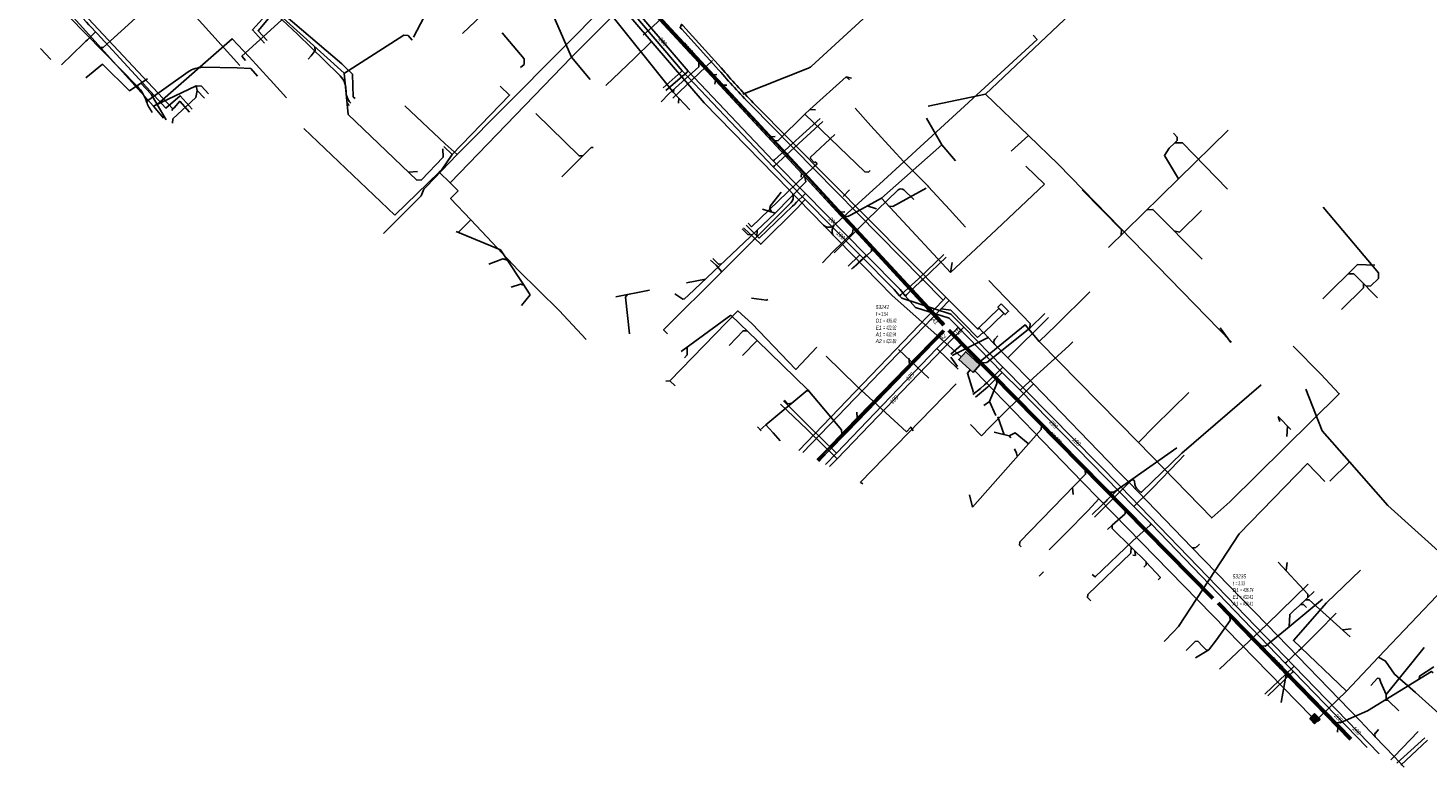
# Model space of a CAD drawing. Header units: metres. Extents: x 2695563 to 2696938, y 1260544 to 1262032.
# Tile 1 of 256: x 2695649 to 2695826, y 1260826 to 1260920. Entities that reach past the tile are written whole.
import ezdxf

# ---------------------------------------------------------------- set-up
doc = ezdxf.new("R2010")
doc.units = ezdxf.units.M
doc.linetypes.add('AUSGEZOGEN', pattern=[0])
for name, color, linetype in [('AW_LK_ Haltung Text', 7, 'AUSGEZOGEN'), ('AW_LK_Ein-Auslauftext', 24, 'AUSGEZOGEN'), ('AW_LK_Haltung', 24, 'AUSGEZOGEN'), ('AW_LK_Normschacht Text', 24, 'AUSGEZOGEN'), ('EW_LK_Bauwerk_FL_Linie_Punkt', 1, 'AUSGEZOGEN'), ('EW_LK_Trasseabs', 1, 'AUSGEZOGEN'), ('EW_LK_Trasserand', 1, 'AUSGEZOGEN'), ('FM_LK_SW_BAUWERK', 94, 'AUSGEZOGEN'), ('FM_LK_SW_TRASSEKANTE', 94, 'AUSGEZOGEN'), ('GA_LK_Leitung', 32, 'AUSGEZOGEN'), ('GA_LK_Leitung_Text', 32, 'AUSGEZOGEN'), ('TV_LK_LEITUNG', 92, 'AUSGEZOGEN'), ('WA_LK_Leitung', 171, 'AUSGEZOGEN'), ('WA_LK_Leitung_Text', 171, 'AUSGEZOGEN')]:
    doc.layers.add(name, color=color, linetype=linetype)
doc.styles.add('ARIAL', font='arial.ttf')
pattern_1 = [(0, (2708005, 1273150), (6075, 6075), [6075, -6075]), (90, (2708005, 1273150), (-6075, 6075), [6075, -6075])]

# ---------------------------------------------------------------- blocks, each defined once
blk = doc.blocks.new('COMPLEXOBJECT_1781')
at = {"layer": 'EW_LK_Trasserand', "color": 1, "linetype": 'AUSGEZOGEN', "transparency": 33554687}
for points in [[(5735.73, 10915.04), (5730.89, 10920.41), (5730.7, 10920.55), (5730.53, 10920.13), (5730.76, 10919.95), (5735.44, 10914.78)], [(5739.47, 10910.38), (5763.81, 10885.67), (5764.18, 10886.04), (5739.79, 10910.64)]]:
    blk.add_lwpolyline(points, dxfattribs=at)
for centre, radius, start, end in [((5839.4, 11006.07), 138.36, 221.2863, 223.7594), ((5818.53, 10987.35), 109.93, 221.1308, 224.249)]:
    blk.add_arc(centre, radius, start, end, dxfattribs=at)
blk = doc.blocks.new('COMPLEXOBJECT_2340')
at = {"layer": 'EW_LK_Trasseabs', "color": 1, "linetype": 'AUSGEZOGEN', "transparency": 33554687}
blk.add_line((5661.88, 10912.7), (5653.17, 10921.53), dxfattribs=at)
blk.add_arc((5658.45, 10909.34), 4.79, 17.4589, 44.3982, dxfattribs=at)
blk = doc.blocks.new('COMPLEXOBJECT_2367')
at = {"layer": 'EW_LK_Trasseabs', "color": 1, "linetype": 'AUSGEZOGEN', "transparency": 33554687}
for p, q in [((5747.05, 10903.75), (5750.1, 10906.61)), ((5747.52, 10903.1), (5747.04, 10903.6)), ((5747.5, 10902.56), (5747.74, 10902.77))]:
    blk.add_line(p, q, dxfattribs=at)
for centre, radius, start, end in [((5747.12, 10903.67), 0.108, 130.8808, 222.4299), ((5747.63, 10902.94), 0.198, 302.1324, 124.1219)]:
    blk.add_arc(centre, radius, start, end, dxfattribs=at)
blk = doc.blocks.new('COMPLEXOBJECT_2402')
at = {"layer": 'EW_LK_Trasseabs', "color": 1, "linetype": 'AUSGEZOGEN', "transparency": 33554687}
for p, q in [((5747.14, 10915.24), (5757.39, 10924.67)), ((5757.39, 10924.91), (5756.39, 10926.06)), ((5738.46, 10911.73), (5746.65, 10914.97))]:
    blk.add_line(p, q, dxfattribs=at)
for centre, radius, start, end in [((5757.27, 10924.79), 0.169, 315.2397, 44.7603), ((5746.18, 10916.36), 1.47, 288.7864, 310.7542)]:
    blk.add_arc(centre, radius, start, end, dxfattribs=at)
blk = doc.blocks.new('COMPLEXOBJECT_2468')
at = {"layer": 'EW_LK_Trasseabs', "color": 1, "linetype": 'AUSGEZOGEN', "transparency": 33554687}
for p, q in [((5788.02, 10862.77), (5788.07, 10862.36)), ((5788.27, 10861.91), (5788.77, 10861.41))]:
    blk.add_line(p, q, dxfattribs=at)
for centre, radius, start, end in [((5787.8, 10862.74), 0.219, 8.0284, 132.8624), ((5788.9, 10862.46), 0.836, 187.0483, 221.6489), ((5788.87, 10861.5), 0.136, 224.382, 315.0273)]:
    blk.add_arc(centre, radius, start, end, dxfattribs=at)
blk = doc.blocks.new('COMPLEXOBJECT_2469')
at = {"layer": 'EW_LK_Trasseabs', "color": 1, "linetype": 'AUSGEZOGEN', "transparency": 33554687}
blk.add_line((5818.52, 10830.92), (5818.91, 10831.35), dxfattribs=at)
blk.add_arc((5818.85, 10830.65), 0.434, 140.4229, 207.0559, dxfattribs=at)
blk = doc.blocks.new('COMPLEXOBJECT_2504')
at = {"layer": 'EW_LK_Trasseabs', "color": 1, "linetype": 'AUSGEZOGEN', "transparency": 33554687}
blk.add_line((5754.16, 10895.8), (5758.12, 10899.61), dxfattribs=at)
blk.add_arc((5758.48, 10899.15), 0.587, 51.8957, 128.7331, dxfattribs=at)
blk = doc.blocks.new('COMPLEXOBJECT_2505')
at = {"layer": 'EW_LK_Trasseabs', "color": 1, "linetype": 'AUSGEZOGEN', "transparency": 33554687}
blk.add_line((5795.91, 10854.49), (5796.25, 10854.8), dxfattribs=at)
blk.add_arc((5795.54, 10854.84), 0.51, 241.9466, 316.7958, dxfattribs=at)
blk = doc.blocks.new('COMPLEXOBJECT_2514')
at = {"layer": 'EW_LK_Trasseabs', "color": 1, "linetype": 'AUSGEZOGEN', "transparency": 33554687}
blk.add_line((5770.37, 10880.75), (5770.76, 10881.17), dxfattribs=at)
blk.add_arc((5770.77, 10880.39), 0.542, 138.2903, 217.737, dxfattribs=at)
blk = doc.blocks.new('COMPLEXOBJECT_2521')
at = {"layer": 'EW_LK_Trasseabs', "color": 1, "linetype": 'AUSGEZOGEN', "transparency": 33554687}
blk.add_line((5674.76, 10927.14), (5669.15, 10932.67), dxfattribs=at)
blk.add_lwpolyline([(5687.31, 10914.26), (5682.12, 10919.3), (5676.45, 10924.69)], dxfattribs=at)
for centre, radius, start, end in [((5672.48, 10924.43), 3.53, 20.9511, 49.8524), ((5678.32, 10926.67), 2.72, 200.8545, 226.5782), ((5685.72, 10912.28), 2.53, 359.1023, 51.3164), ((5690.51, 10912.13), 2.25, 177.2668, 223.0017)]:
    blk.add_arc(centre, radius, start, end, dxfattribs=at)
blk = doc.blocks.new('COMPLEXOBJECT_2760')
at = {"layer": 'FM_LK_SW_TRASSEKANTE', "color": 94, "linetype": 'AUSGEZOGEN', "transparency": 33554687}
for centre, radius, start, end in [((5749.36, 10895.93), 1.04, 229.6705, 309.0293), ((5750.97, 10894.4), 1.21, 142.9965, 202.0369)]:
    blk.add_arc(centre, radius, start, end, dxfattribs=at)

msp = doc.modelspace()

# ---------------------------------------------------------------- hatches: boundary and pattern name
at = {"layer": 'EW_LK_Bauwerk_FL_Linie_Punkt', "lineweight": 18, "transparency": 33554687}
h = msp.add_hatch(dxfattribs=at)
h.set_pattern_fill('MUSTER', color=1, scale=2025, style=0, pattern_type=2)
h.set_pattern_definition([(0, (2699905, 1265050), (2025, 2025), [2025, -2025]), (90, (2699905, 1265050), (-2025, 2025), [2025, -2025])])
h.paths.add_polyline_path([(2695772.15, 1260885), (2695771.72, 1260884.58), (2695772.63, 1260883.66), (2695773.06, 1260884.08)], flags=0)
at = {"layer": 'EW_LK_Trasserand', "lineweight": 18, "transparency": 33554687}
h = msp.add_hatch(dxfattribs=at)
h.set_pattern_fill('MUSTER', color=1, scale=6075, style=0, pattern_type=2)
h.set_pattern_definition(pattern_1)
h.paths.add_polyline_path([(2695740.76, 1260910.45), (2695740.62, 1260910.59), (2695740.49, 1260910.73), (2695740.35, 1260910.87), (2695740.22, 1260911.01), (2695740.09, 1260911.15), (2695739.95, 1260911.29), (2695739.82, 1260911.43), (2695739.69, 1260911.57), (2695739.55, 1260911.71), (2695739.42, 1260911.85), (2695739.29, 1260911.99), (2695739.16, 1260912.13), (2695739.03, 1260912.27), (2695738.9, 1260912.41), (2695738.76, 1260912.55), (2695738.63, 1260912.7), (2695738.5, 1260912.84), (2695738.37, 1260912.98), (2695738.24, 1260913.12), (2695738.11, 1260913.27), (2695737.98, 1260913.41), (2695737.85, 1260913.55), (2695737.72, 1260913.7), (2695737.6, 1260913.84), (2695737.47, 1260913.98), (2695737.34, 1260914.13), (2695737.21, 1260914.27), (2695737.08, 1260914.42), (2695736.96, 1260914.56), (2695736.83, 1260914.71), (2695736.7, 1260914.85), (2695731.86, 1260920.22), (2695731.67, 1260920.36), (2695731.5, 1260919.94), (2695731.73, 1260919.76), (2695736.41, 1260914.59), (2695736.53, 1260914.44), (2695736.66, 1260914.3), (2695736.79, 1260914.15), (2695736.92, 1260914.01), (2695737.04, 1260913.87), (2695737.17, 1260913.72), (2695737.3, 1260913.58), (2695737.43, 1260913.44), (2695737.56, 1260913.29), (2695737.69, 1260913.15), (2695737.82, 1260913.01), (2695737.95, 1260912.86), (2695738.08, 1260912.72), (2695738.21, 1260912.58), (2695738.34, 1260912.44), (2695738.47, 1260912.29), (2695738.6, 1260912.15), (2695738.73, 1260912.01), (2695738.86, 1260911.87), (2695738.99, 1260911.73), (2695739.12, 1260911.59), (2695739.25, 1260911.45), (2695739.38, 1260911.31), (2695739.51, 1260911.17), (2695739.65, 1260911.03), (2695739.78, 1260910.88), (2695739.91, 1260910.75), (2695740.04, 1260910.61), (2695740.18, 1260910.47), (2695740.31, 1260910.33), (2695740.44, 1260910.19), (2695764.78, 1260885.48), (2695765.15, 1260885.85)], flags=0)
h = msp.add_hatch(dxfattribs=at)
h.set_pattern_fill('MUSTER', color=1, scale=6075, style=0, pattern_type=2)
h.set_pattern_definition(pattern_1)
h.paths.add_polyline_path([(2695747.03, 1260866.2), (2695764.53, 1260884.4), (2695765.56, 1260885.43), (2695765.15, 1260885.85), (2695764.78, 1260885.48), (2695746.55, 1260866.46)], flags=0)
h = msp.add_hatch(dxfattribs=at)
h.set_pattern_fill('MUSTER', color=1, scale=6075, style=0, pattern_type=2)
h.set_pattern_definition(pattern_1)
h.paths.add_polyline_path([(2695765.56, 1260885.43), (2695764.53, 1260884.4), (2695765.76, 1260884.21), (2695769.15, 1260880.77), (2695769.86, 1260881.41), (2695769.32, 1260881.96), (2695769.18, 1260881.82)], flags=0)
h = msp.add_hatch(dxfattribs=at)
h.set_pattern_fill('MUSTER', color=1, scale=6075, style=0, pattern_type=2)
h.set_pattern_definition(pattern_1)
h.paths.add_polyline_path([(2695772.48, 1260883.81), (2695771.85, 1260884.44), (2695769.32, 1260881.96), (2695769.86, 1260881.41), (2695769.92, 1260881.34)], flags=0)
at = {"layer": 'FM_LK_SW_BAUWERK', "transparency": 33554687}
for points in [[(2695768.58, 1260876.34), (2695769.45, 1260877.3), (2695767.64, 1260878.95), (2695766.77, 1260877.98)], [(2695811.79, 1260833.21), (2695811.08, 1260832.52), (2695811.77, 1260831.8), (2695812.49, 1260832.5)]]:
    msp.add_hatch(color=7, dxfattribs=at).paths.add_polyline_path(points)

# ---------------------------------------------------------------- linework, layer by layer
at = {"layer": 'AW_LK_Haltung', "color": 24, "linetype": 'AUSGEZOGEN', "transparency": 33554687}
for p, q in [((2695664.88, 1260910.03), (2695649.62, 1260926.93)), ((2695689.01, 1260914.18), (2695675.68, 1260926.2)), ((2695697.79, 1260918.75), (2695701.74, 1260926.37)), ((2695722.55, 1260921.91), (2695730.68, 1260911.73)), ((2695726.85, 1260918.99), (2695729.94, 1260921.82)), ((2695696.54, 1260919), (2695689.02, 1260914.18)), ((2695676.52, 1260915.81), (2695676.05, 1260916.34)), ((2695684.44, 1260915.96), (2695684.83, 1260916.39)), ((2695670.27, 1260912.59), (2695664.88, 1260910.03)), ((2695736.15, 1260914.04), (2695735.74, 1260914)), ((2695735.9, 1260912.82), (2695735.99, 1260913.29)), ((2695737.41, 1260912.67), (2695736.97, 1260912.67)), ((2695752.53, 1260913.74), (2695747.92, 1260909.61)), ((2695752.92, 1260913.33), (2695752.52, 1260913.74)), ((2695753.21, 1260913.54), (2695752.53, 1260913.74)), ((2695670.21, 1260911.13), (2695670.38, 1260912)), ((2695731.31, 1260910.38), (2695731.33, 1260911.05)), ((2695666.12, 1260908.48), (2695664.89, 1260910.03)), ((2695689.64, 1260910.1), (2695689.38, 1260910.39)), ((2695747.92, 1260909.61), (2695747.27, 1260909)), ((2695748.62, 1260909.54), (2695747.92, 1260909.61)), ((2695762.69, 1260908.5), (2695764.62, 1260905.11)), ((2695743.55, 1260906.19), (2695743.01, 1260906.14)), ((2695800.84, 1260906.99), (2695794.57, 1260900.83)), ((2695764.62, 1260905.11), (2695756.98, 1260898.38)), ((2695766.37, 1260903.09), (2695764.62, 1260905.11)), ((2695775.24, 1260902.45), (2695777.62, 1260900.17)), ((2695698.26, 1260901.74), (2695697.12, 1260901.69)), ((2695746.83, 1260901.02), (2695746.87, 1260901.54)), ((2695777.63, 1260900.17), (2695771.55, 1260894.43)), ((2695794.57, 1260900.83), (2695787.86, 1260894.24)), ((2695756.98, 1260898.38), (2695753.15, 1260896.27)), ((2695765.73, 1260888.96), (2695756.98, 1260898.38)), ((2695741.92, 1260896.98), (2695743.54, 1260896.48)), ((2695752.33, 1260896.66), (2695751.83, 1260896.63)), ((2695756.37, 1260897.05), (2695755.18, 1260897.41)), ((2695732.56, 1260886.11), (2695743.54, 1260896.48)), ((2695703.18, 1260894.15), (2695708.78, 1260891.85)), ((2695771.55, 1260894.43), (2695765.73, 1260888.96)), ((2695787.86, 1260894.24), (2695785.72, 1260892.14)), ((2695709.06, 1260890.71), (2695709.63, 1260890.56)), ((2695765.92, 1260890.24), (2695765.73, 1260888.96)), ((2695817.23, 1260889.99), (2695812.84, 1260885.66)), ((2695819.43, 1260889.91), (2695817.23, 1260889.99)), ((2695732.3, 1260887.66), (2695734.71, 1260888.14)), ((2695819.77, 1260885.76), (2695817.32, 1260888.25)), ((2695712.55, 1260886.15), (2695711.42, 1260884.81)), ((2695723.38, 1260885.92), (2695727.62, 1260886.74)), ((2695731.66, 1260878.97), (2695737.94, 1260883.58)), ((2695737.94, 1260883.58), (2695741.24, 1260880.39)), ((2695770.56, 1260880.81), (2695765.91, 1260878.49)), ((2695799.85, 1260882), (2695801.2, 1260880.11)), ((2695739.38, 1260878.47), (2695741.24, 1260880.39)), ((2695765.78, 1260878.67), (2695767.1, 1260879.83)), ((2695760.44, 1260878.14), (2695760.54, 1260877.4)), ((2695766.6, 1260877.1), (2695765.78, 1260878.28)), ((2695747.52, 1260874.02), (2695747.79, 1260874.01)), ((2695769.93, 1260872.17), (2695770.66, 1260872.65)), ((2695771.46, 1260870.9), (2695770.66, 1260872.65)), ((2695753.85, 1260871.31), (2695753.93, 1260870.58)), ((2695771.71, 1260870.72), (2695772.52, 1260868.46)), ((2695808.79, 1260869.11), (2695807.17, 1260870.76)), ((2695807.39, 1260870.14), (2695807.17, 1260870.76)), ((2695743.27, 1260868.68), (2695742.37, 1260869.7)), ((2695744.18, 1260867.69), (2695743.27, 1260868.68)), ((2695771.26, 1260868.78), (2695773.15, 1260868.3)), ((2695773.37, 1260868.08), (2695773.15, 1260868.3)), ((2695808.29, 1260868.25), (2695808.36, 1260869.54)), ((2695781.23, 1260860.91), (2695781.17, 1260861.77)), ((2695768.11, 1260860.86), (2695768.5, 1260859.31)), ((2695788.81, 1260853.24), (2695789.14, 1260853.19)), ((2695789.14, 1260853.19), (2695789.06, 1260853.74)), ((2695808.3, 1260852.3), (2695808.18, 1260851.31)), ((2695816.43, 1260843.9), (2695815.3, 1260843.77)), ((2695795.53, 1260841.17), (2695796.1, 1260841.73)), ((2695798.42, 1260841.23), (2695799.36, 1260842.5)), ((2695796.74, 1260840.23), (2695798.42, 1260841.23)), ((2695825.67, 1260841.55), (2695824.11, 1260839.59)), ((2695807.54, 1260834.58), (2695808.19, 1260838.15)), ((2695824.11, 1260839.59), (2695820.84, 1260835.58)), ((2695820.18, 1260837.12), (2695820.84, 1260835.58)), ((2695820.84, 1260835.58), (2695820.85, 1260834.97)), ((2695814.69, 1260830.85), (2695814.74, 1260831.43))]:
    msp.add_line(p, q, dxfattribs=at)
at = {"layer": 'AW_LK_Haltung', "linetype": 'AUSGEZOGEN', "transparency": 33554687}
for p, q in [((2695747.44, 1260900.9), (2695724.71, 1260925.43)), ((2695747.46, 1260900.92), (2695724.72, 1260925.44)), ((2695747.47, 1260900.93), (2695724.74, 1260925.46)), ((2695747.66, 1260901.11), (2695724.93, 1260925.63)), ((2695747.68, 1260901.12), (2695724.94, 1260925.65)), ((2695747.69, 1260901.13), (2695724.96, 1260925.66)), ((2695751.82, 1260896.18), (2695747.44, 1260900.9)), ((2695751.83, 1260896.2), (2695747.46, 1260900.92)), ((2695751.85, 1260896.21), (2695747.47, 1260900.93)), ((2695752.04, 1260896.39), (2695747.66, 1260901.11)), ((2695752.05, 1260896.4), (2695747.68, 1260901.12)), ((2695752.07, 1260896.41), (2695747.69, 1260901.13)), ((2695753.09, 1260894.82), (2695751.82, 1260896.18)), ((2695753.1, 1260894.83), (2695751.83, 1260896.2)), ((2695753.11, 1260894.84), (2695751.85, 1260896.21)), ((2695753.31, 1260895.02), (2695752.04, 1260896.39)), ((2695753.32, 1260895.03), (2695752.05, 1260896.4)), ((2695753.33, 1260895.05), (2695752.07, 1260896.41)), ((2695764.43, 1260882.61), (2695753.1, 1260894.83)), ((2695764.45, 1260882.62), (2695753.11, 1260894.84)), ((2695764.64, 1260882.79), (2695753.31, 1260895.02)), ((2695764.66, 1260882.81), (2695753.32, 1260895.03)), ((2695764.67, 1260882.82), (2695753.33, 1260895.05)), ((2695764.42, 1260882.59), (2695753.09, 1260894.82)), ((2695764.73, 1260882.23), (2695764.42, 1260882.59)), ((2695764.75, 1260882.24), (2695764.43, 1260882.61)), ((2695764.76, 1260882.25), (2695764.45, 1260882.62)), ((2695764.96, 1260882.42), (2695764.64, 1260882.79)), ((2695764.97, 1260882.44), (2695764.66, 1260882.81)), ((2695764.99, 1260882.45), (2695764.67, 1260882.82)), ((2695764.73, 1260881.74), (2695752.43, 1260869.06)), ((2695764.74, 1260881.73), (2695752.45, 1260869.05)), ((2695764.75, 1260881.72), (2695752.46, 1260869.04)), ((2695764.94, 1260881.54), (2695752.65, 1260868.85)), ((2695764.95, 1260881.52), (2695752.66, 1260868.84)), ((2695764.97, 1260881.51), (2695752.68, 1260868.83)), ((2695798.79, 1260847.65), (2695765.4, 1260881.54)), ((2695798.8, 1260847.66), (2695765.41, 1260881.55)), ((2695798.82, 1260847.67), (2695765.43, 1260881.57)), ((2695799, 1260847.86), (2695765.61, 1260881.75)), ((2695799.02, 1260847.87), (2695765.63, 1260881.77)), ((2695799.03, 1260847.89), (2695765.64, 1260881.78)), ((2695752.43, 1260869.06), (2695749.93, 1260866.48)), ((2695752.45, 1260869.05), (2695749.94, 1260866.46)), ((2695752.46, 1260869.04), (2695749.96, 1260866.45)), ((2695752.65, 1260868.85), (2695750.14, 1260866.27)), ((2695752.66, 1260868.84), (2695750.16, 1260866.25)), ((2695752.68, 1260868.83), (2695750.17, 1260866.24)), ((2695749.93, 1260866.48), (2695748.81, 1260865.32)), ((2695749.94, 1260866.46), (2695748.83, 1260865.31)), ((2695749.96, 1260866.45), (2695748.84, 1260865.3)), ((2695750.14, 1260866.27), (2695749.03, 1260865.12)), ((2695750.16, 1260866.25), (2695749.04, 1260865.1)), ((2695750.17, 1260866.24), (2695749.06, 1260865.09)), ((2695816.26, 1260829.84), (2695799.48, 1260847.05)), ((2695816.28, 1260829.86), (2695799.5, 1260847.06)), ((2695816.29, 1260829.87), (2695799.51, 1260847.07)), ((2695816.48, 1260830.05), (2695799.7, 1260847.25)), ((2695816.49, 1260830.07), (2695799.71, 1260847.27)), ((2695816.5, 1260830.08), (2695799.73, 1260847.28))]:
    msp.add_line(p, q, dxfattribs=at)
at = {"layer": 'AW_LK_Haltung', "color": 255, "transparency": 33554687}
for p, q in [((2695747.57, 1260901.02), (2695724.83, 1260925.54)), ((2695751.94, 1260896.3), (2695747.57, 1260901.02)), ((2695753.21, 1260894.93), (2695751.94, 1260896.3)), ((2695764.54, 1260882.71), (2695753.21, 1260894.93)), ((2695764.86, 1260882.34), (2695764.54, 1260882.71)), ((2695764.85, 1260881.63), (2695752.55, 1260868.95)), ((2695798.91, 1260847.77), (2695765.52, 1260881.66)), ((2695752.55, 1260868.95), (2695750.05, 1260866.36)), ((2695750.05, 1260866.36), (2695748.94, 1260865.21)), ((2695816.38, 1260829.96), (2695799.6, 1260847.16))]:
    msp.add_line(p, q, dxfattribs=at)
at = {"layer": 'AW_LK_Haltung', "color": 24, "linetype": 'AUSGEZOGEN', "transparency": 33554687}
for points in [[(2695663.04, 1260921.58), (2695658.49, 1260917.44), (2695658.17, 1260917.46)], [(2695676.04, 1260916.34), (2695681.06, 1260920.89), (2695681.03, 1260921.38)], [(2695697.61, 1260918.36), (2695697.08, 1260918.95), (2695696.54, 1260919)], [(2695711.33, 1260914.9), (2695711.76, 1260915.29), (2695711.79, 1260916), (2695709.01, 1260919.28)], [(2695684.82, 1260916.39), (2695685.33, 1260917.06), (2695685.28, 1260917.54)], [(2695729.09, 1260910.57), (2695730.1, 1260911.59), (2695733.87, 1260915.01), (2695733.89, 1260915.53)], [(2695671.85, 1260911.56), (2695670.96, 1260912.53), (2695670.27, 1260912.59)], [(2695671.31, 1260911.05), (2695670.38, 1260912), (2695670.27, 1260912.59)], [(2695701.48, 1260904.62), (2695701.52, 1260903.58), (2695698.79, 1260900.68), (2695698.21, 1260900.65), (2695689.52, 1260908.96), (2695689.01, 1260914.18)], [(2695667.26, 1260907.88), (2695667.32, 1260908.4), (2695670.21, 1260911.13)], [(2695732.72, 1260909.55), (2695730.68, 1260911.74), (2695730.72, 1260912.15)], [(2695713.24, 1260909.11), (2695718.73, 1260903.72), (2695719.19, 1260903.75)], [(2695747.27, 1260909), (2695743.93, 1260905.66), (2695743.49, 1260905.64)], [(2695755.56, 1260901.88), (2695755.33, 1260901.66), (2695754.9, 1260901.7), (2695747.27, 1260909)], [(2695793.92, 1260906.6), (2695794.4, 1260906.1), (2695794.39, 1260905.67), (2695794.11, 1260905.4)], [(2695716.52, 1260901.06), (2695720.27, 1260904.81), (2695720.51, 1260904.8)], [(2695793.39, 1260904.7), (2695792.79, 1260903.78), (2695794.57, 1260900.83)], [(2695800.75, 1260899.5), (2695795.07, 1260905.38), (2695794.11, 1260905.4), (2695793.39, 1260904.7)], [(2695743.54, 1260896.48), (2695747.41, 1260900.45), (2695747.29, 1260901.07)], [(2695744.31, 1260899.15), (2695742.9, 1260897.36), (2695742.88, 1260897.09), (2695743.05, 1260896.63)], [(2695762.62, 1260899.63), (2695758.41, 1260897.33), (2695757.94, 1260897.37)], [(2695782.39, 1260899.45), (2695787.37, 1260894.39), (2695787.31, 1260893.69)], [(2695797.55, 1260890.65), (2695791.34, 1260896.96), (2695790.6, 1260896.92)], [(2695797.48, 1260896.83), (2695794.69, 1260894.1), (2695794, 1260894.24)], [(2695812.88, 1260897.25), (2695819.87, 1260888.94), (2695819.86, 1260888.23), (2695818.9, 1260887.28), (2695818.3, 1260887.25)], [(2695753.15, 1260896.27), (2695752.75, 1260896.06), (2695752.33, 1260896.09)], [(2695739.37, 1260894.51), (2695740.08, 1260893.78), (2695740.63, 1260893.74)], [(2695740.77, 1260893.08), (2695741.21, 1260893.49), (2695741.25, 1260894.32)], [(2695749.53, 1260890.21), (2695750.87, 1260891.62), (2695753.3, 1260893.98), (2695753.4, 1260894.51)], [(2695708.78, 1260891.85), (2695709.44, 1260890.85), (2695711.59, 1260887.6), (2695712.55, 1260886.15)], [(2695753.42, 1260889.51), (2695755.73, 1260891.66), (2695755.71, 1260892.01)], [(2695707.31, 1260890.03), (2695709.06, 1260890.71), (2695709.6, 1260890.61)], [(2695735.63, 1260890.75), (2695736.35, 1260890.02), (2695736.74, 1260890.06)], [(2695770.58, 1260887.98), (2695775.81, 1260882.52), (2695775.75, 1260881.92)], [(2695817.32, 1260888.25), (2695816.75, 1260888.83), (2695816.05, 1260888.82)], [(2695710.13, 1260887.14), (2695711.29, 1260887.51), (2695711.73, 1260887.39)], [(2695725.09, 1260881.21), (2695724.6, 1260885.86), (2695724.85, 1260886.18)], [(2695730.85, 1260886.26), (2695731.87, 1260885.6), (2695732.06, 1260885.63), (2695732.56, 1260886.11)], [(2695815.19, 1260884.3), (2695817.98, 1260887.05), (2695817.96, 1260887.6)], [(2695740.52, 1260885.75), (2695742.45, 1260885.49), (2695742.59, 1260885.56)], [(2695777.65, 1260883.78), (2695775.75, 1260881.92), (2695770.33, 1260877.58), (2695769.76, 1260877.57)], [(2695737.71, 1260879.75), (2695739.47, 1260881.62), (2695739.99, 1260881.59)], [(2695732.05, 1260878.2), (2695732.4, 1260878.56), (2695732.4, 1260879.51)], [(2695741.24, 1260880.39), (2695747.67, 1260874.15), (2695751.93, 1260869.07), (2695751.98, 1260868.56)], [(2695770.66, 1260872.65), (2695771.57, 1260874.93), (2695771.54, 1260875.35)], [(2695741.59, 1260869.05), (2695742.37, 1260869.7), (2695745.63, 1260872.44), (2695747.67, 1260874.15)], [(2695744.7, 1260872.83), (2695745.13, 1260872.36), (2695745.63, 1260872.44)], [(2695768.5, 1260859.31), (2695777.19, 1260869.12), (2695777.24, 1260869.57)], [(2695773.15, 1260868.3), (2695773.91, 1260868.69), (2695775.54, 1260867.33)], [(2695774.16, 1260865.75), (2695774.09, 1260866.14), (2695773.83, 1260866.67)], [(2695794.35, 1260866.79), (2695786.38, 1260861.19), (2695785.92, 1260861.18)], [(2695774.65, 1260854.29), (2695774.44, 1260854.51), (2695774.48, 1260854.9), (2695782.81, 1260863.46), (2695782.77, 1260863.94)], [(2695754.62, 1260862.23), (2695754.5, 1260862.35), (2695754.38, 1260862.36)], [(2695785.57, 1260856.48), (2695786.16, 1260857), (2695787.8, 1260858.46), (2695787.81, 1260858.81)], [(2695790.18, 1260851.72), (2695790.48, 1260852), (2695790.46, 1260852.37), (2695788.56, 1260854.24), (2695786.18, 1260856.59), (2695786.16, 1260857)], [(2695783.49, 1260847.46), (2695783.07, 1260847.89), (2695783.1, 1260848.25), (2695788.53, 1260853.49), (2695788.56, 1260854.24)], [(2695791.98, 1260850.09), (2695792.29, 1260850.39), (2695790.47, 1260852.36)], [(2695807.19, 1260852.32), (2695810.95, 1260848.29), (2695810.95, 1260847.86)], [(2695812.81, 1260847.65), (2695808.57, 1260844.16), (2695805.58, 1260841.7), (2695805.09, 1260841.74)], [(2695811.75, 1260848.62), (2695810.87, 1260847.78), (2695810.63, 1260847.58), (2695809.32, 1260846.37)], [(2695810.77, 1260846.6), (2695810.39, 1260847), (2695810, 1260847)], [(2695816.29, 1260842.88), (2695811.11, 1260847.58), (2695810.63, 1260847.58)], [(2695799.37, 1260842.5), (2695801.12, 1260844.94), (2695801.05, 1260845.45)], [(2695809.33, 1260846.38), (2695808.65, 1260845.73), (2695808.57, 1260844.16)], [(2695796.1, 1260841.73), (2695796.66, 1260842.32), (2695797.01, 1260842.34), (2695797.62, 1260841.7)], [(2695797.62, 1260841.7), (2695798.11, 1260841.22), (2695798.42, 1260841.23)], [(2695826.81, 1260838.34), (2695826.58, 1260838.5), (2695818.49, 1260833.53)], [(2695826.87, 1260839.09), (2695825.08, 1260837.92), (2695825.03, 1260837.53)], [(2695818.91, 1260836.73), (2695819.75, 1260837.66), (2695820, 1260837.62), (2695820.18, 1260837.12)], [(2695822.45, 1260833.55), (2695821.12, 1260834.85), (2695820.71, 1260834.89)], [(2695818.49, 1260833.53), (2695815.03, 1260832.01), (2695814.52, 1260832.06)]]:
    msp.add_lwpolyline(points, dxfattribs=at)
at = {"layer": 'EW_LK_Bauwerk_FL_Linie_Punkt', "color": 1, "linetype": 'AUSGEZOGEN', "transparency": 33554687}
msp.add_lwpolyline([(2695772.15, 1260885), (2695771.72, 1260884.58), (2695772.63, 1260883.66), (2695773.06, 1260884.08), (2695772.15, 1260885)], close=True, dxfattribs=at)
at = {"layer": 'EW_LK_Trasseabs', "color": 1, "linetype": 'AUSGEZOGEN', "transparency": 33554687}
for p, q in [((2695703.96, 1260919.19), (2695711.81, 1260926.66)), ((2695664, 1260910.59), (2695669.24, 1260914.37)), ((2695671.12, 1260914.94), (2695675.47, 1260914.85)), ((2695730.57, 1260911.05), (2695735.61, 1260915.78)), ((2695740.56, 1260894.76), (2695748.47, 1260902.37)), ((2695752.13, 1260898.59), (2695752.96, 1260899.42)), ((2695759.82, 1260899.43), (2695761.09, 1260898.23)), ((2695740.1, 1260895.22), (2695740.56, 1260894.76)), ((2695751.02, 1260891.48), (2695755.13, 1260895.61)), ((2695772.98, 1260878.2), (2695778.13, 1260883.3)), ((2695771.05, 1260880.16), (2695769.92, 1260881.34)), ((2695762.99, 1260875.6), (2695759.15, 1260879.23)), ((2695771.31, 1260879.87), (2695771.05, 1260880.16)), ((2695772.98, 1260878.2), (2695771.31, 1260879.87)), ((2695776.21, 1260874.89), (2695772.98, 1260878.2)), ((2695770.67, 1260869.37), (2695776.21, 1260874.89)), ((2695786.82, 1260863.95), (2695776.21, 1260874.89)), ((2695795, 1260866.13), (2695805.04, 1260874.75)), ((2695741.78, 1260868.95), (2695741.32, 1260869.46)), ((2695768.27, 1260869.77), (2695769.64, 1260868.31)), ((2695769.64, 1260868.31), (2695770.67, 1260869.37)), ((2695789.93, 1260861.22), (2695795, 1260866.13)), ((2695788.34, 1260862.43), (2695786.82, 1260863.95)), ((2695783.96, 1260858.05), (2695788.34, 1260862.43)), ((2695788.34, 1260862.43), (2695788.62, 1260862.71)), ((2695796.27, 1260854.2), (2695788.34, 1260862.43)), ((2695805.73, 1260844.47), (2695796.27, 1260854.2)), ((2695805.73, 1260844.47), (2695810.98, 1260849.56)), ((2695799.77, 1260838.81), (2695805.73, 1260844.47)), ((2695817.54, 1260832.26), (2695805.73, 1260844.47)), ((2695819.44, 1260830.26), (2695817.54, 1260832.26)), ((2695821.85, 1260827.76), (2695819.44, 1260830.26)), ((2695821.85, 1260827.76), (2695824.88, 1260830.91)), ((2695821.44, 1260827.32), (2695821.85, 1260827.76)), ((2695823.14, 1260826.43), (2695821.85, 1260827.76))]:
    msp.add_line(p, q, dxfattribs=at)
msp.add_lwpolyline([(2695675.47, 1260914.85), (2695677.18, 1260914.8), (2695678.05, 1260913.8)], dxfattribs=at)
for centre, radius, start, end in [((2695671.21, 1260911.3), 3.64, 91.4544, 122.6608), ((2695668.16, 1260911.9), 4.36, 197.3863, 217.8491)]:
    msp.add_arc(centre, radius, start, end, dxfattribs=at)
at = {"layer": 'EW_LK_Trasserand', "color": 1, "linetype": 'AUSGEZOGEN', "transparency": 33554687}
msp.add_lwpolyline([(2695747.03, 1260866.2), (2695764.53, 1260884.4), (2695765.56, 1260885.43), (2695765.15, 1260885.85), (2695764.78, 1260885.48), (2695746.55, 1260866.46)], dxfattribs=at)
for points in [[(2695765.56, 1260885.43), (2695764.53, 1260884.4), (2695765.76, 1260884.21), (2695769.15, 1260880.77), (2695769.86, 1260881.41), (2695769.32, 1260881.96), (2695769.18, 1260881.82), (2695765.56, 1260885.43)], [(2695772.48, 1260883.81), (2695771.85, 1260884.44), (2695769.32, 1260881.96), (2695769.86, 1260881.41), (2695769.92, 1260881.34), (2695772.48, 1260883.81)]]:
    msp.add_lwpolyline(points, close=True, dxfattribs=at)
at = {"layer": 'FM_LK_SW_BAUWERK', "color": 94, "transparency": 33554687}
msp.add_line((2695811.79, 1260833.21), (2695811.22, 1260832.66), dxfattribs=at)
msp.add_lwpolyline([(2695768.58, 1260876.34), (2695769.45, 1260877.3), (2695767.64, 1260878.95), (2695766.77, 1260877.98), (2695768.58, 1260876.34)], close=True, dxfattribs=at)
msp.add_lwpolyline([(2695812.16, 1260832.17), (2695812.49, 1260832.5), (2695811.79, 1260833.21)], dxfattribs=at)
at = {"layer": 'FM_LK_SW_TRASSEKANTE', "color": 94, "linetype": 'AUSGEZOGEN', "transparency": 33554687}
for p, q in [((2695651.87, 1260915.93), (2695650.56, 1260917.3)), ((2695663.27, 1260912.93), (2695664.11, 1260913.48)), ((2695665.35, 1260910.22), (2695666.48, 1260908.3)), ((2695736.78, 1260889.08), (2695745.71, 1260897.99)), ((2695776.92, 1260880.26), (2695789.49, 1260867.46)), ((2695754.3, 1260862.4), (2695766.44, 1260874.91)), ((2695811.39, 1260832.82), (2695784.48, 1260860.33)), ((2695776.96, 1260850.56), (2695777.5, 1260851.11)), ((2695819.87, 1260840.34), (2695815.82, 1260836.02)), ((2695815.82, 1260836.02), (2695812.32, 1260832.67))]:
    msp.add_line(p, q, dxfattribs=at)
for points in [[(2695745.29, 1260899.43), (2695734.55, 1260910.44), (2695721.37, 1260925.8)], [(2695703.28, 1260903.92), (2695722.53, 1260923.27), (2695723.08, 1260923.81)], [(2695665.35, 1260910.22), (2695674.81, 1260918.54), (2695676.98, 1260916.24), (2695679.59, 1260913.39), (2695679.69, 1260913.29), (2695681.71, 1260911.08)], [(2695727.9, 1260918.19), (2695725.72, 1260916.11), (2695722.11, 1260912.65)], [(2695776.17, 1260919.02), (2695776.68, 1260918.47), (2695764.98, 1260907.7), (2695759.83, 1260902.96)], [(2695663.27, 1260912.93), (2695661.82, 1260911.97), (2695658.43, 1260915.33), (2695656.3, 1260913.61)], [(2695663.27, 1260912.93), (2695664.57, 1260911.54), (2695665.35, 1260910.22)], [(2695696.69, 1260910.04), (2695698.87, 1260907.99), (2695701.79, 1260905.25), (2695703.28, 1260903.92)], [(2695753.65, 1260909.77), (2695755.66, 1260907.55), (2695758.34, 1260904.59), (2695759.83, 1260902.96)], [(2695703.28, 1260903.92), (2695699.36, 1260899.81), (2695699.09, 1260899.53), (2695698.76, 1260898.66), (2695693.96, 1260893.93)], [(2695759.83, 1260902.96), (2695756.75, 1260900.17), (2695756.35, 1260899.81), (2695751.31, 1260895.24), (2695750.87, 1260894.84)], [(2695759.83, 1260902.96), (2695762.89, 1260899.88), (2695762.95, 1260899.81), (2695765.59, 1260896.93), (2695767.61, 1260894.71)], [(2695744.66, 1260900.07), (2695758.28, 1260886.12), (2695767.06, 1260878.3)], [(2695736.78, 1260889.08), (2695736.05, 1260889.9), (2695735.34, 1260890.56)], [(2695729.91, 1260881.24), (2695729.42, 1260881.74), (2695736.78, 1260889.08)], [(2695783.36, 1260886.54), (2695779.08, 1260882.33), (2695776.92, 1260880.26)], [(2695776.92, 1260880.26), (2695775.15, 1260882.37), (2695769.24, 1260877.49)], [(2695789.49, 1260867.46), (2695798.77, 1260857.93), (2695801.05, 1260859.97), (2695814.9, 1260873.65), (2695812.6, 1260876.1), (2695809.08, 1260879.66)], [(2695768.64, 1260873.81), (2695767.85, 1260876.25), (2695768.2, 1260876.68)], [(2695768.79, 1260876.56), (2695782.44, 1260862.46), (2695784.48, 1260860.33)], [(2695795.87, 1260873.81), (2695791.59, 1260869.6), (2695789.49, 1260867.46)], [(2695784.48, 1260860.33), (2695783.15, 1260858.86), (2695780.33, 1260856.02), (2695778.21, 1260853.9)], [(2695819.87, 1260840.34), (2695828.04, 1260848.93), (2695834.31, 1260856.27)], [(2695815.82, 1260836.02), (2695809.12, 1260842.44), (2695813.28, 1260847.18), (2695817.59, 1260851.34)], [(2695819.87, 1260840.34), (2695820.78, 1260839.83), (2695821.91, 1260838.17), (2695824.54, 1260835.86), (2695827.51, 1260833.18)]]:
    msp.add_lwpolyline(points, dxfattribs=at)
msp.add_arc((2695744.66, 1260898.59), 1.17, 315.6291, 16.2984, dxfattribs=at)
at = {"layer": 'GA_LK_Leitung', "color": 32, "linetype": 'AUSGEZOGEN', "transparency": 33554687}
for p, q in [((2695761.66, 1260888.17), (2695764.86, 1260891.26)), ((2695822.7, 1260826.66), (2695826.09, 1260829.81))]:
    msp.add_line(p, q, dxfattribs=at)
for points in [[(2695758.6, 1260886.83), (2695754.23, 1260891.23), (2695747.34, 1260898.22), (2695743.3, 1260902.36), (2695731.78, 1260914.49), (2695722.25, 1260925.69), (2695722.21, 1260926.13), (2695720.46, 1260928.25), (2695720.04, 1260928.41), (2695716.15, 1260933.15), (2695715.7, 1260933.67), (2695695.56, 1260958.35), (2695688.63, 1260965.78), (2695687.44, 1260967.01), (2695686.42, 1260968.01)], [(2695648.99, 1260928.4), (2695654.9, 1260922.23), (2695656.39, 1260920.64), (2695656.7, 1260920.32), (2695657.01, 1260919.99), (2695657.54, 1260919.43)], [(2695680.26, 1260922.84), (2695679.89, 1260922.43), (2695677.38, 1260919.66), (2695678.9, 1260918)], [(2695656.09, 1260918.01), (2695656.02, 1260917.94), (2695653.22, 1260915.24)], [(2695656.09, 1260918.01), (2695656.32, 1260918.23), (2695656.52, 1260918.43), (2695656.67, 1260918.57), (2695657.31, 1260919.2), (2695657.54, 1260919.43)], [(2695657.54, 1260919.43), (2695657.75, 1260919.21), (2695666.43, 1260909.78), (2695668.24, 1260911.34), (2695669.77, 1260909.62)], [(2695731.78, 1260914.49), (2695731.64, 1260914.36), (2695729.36, 1260912.32)], [(2695743.3, 1260902.36), (2695743.44, 1260902.48), (2695749.56, 1260908.08)], [(2695739.51, 1260894.65), (2695741.7, 1260892.56), (2695746.35, 1260897.17), (2695747.21, 1260898.09), (2695747.34, 1260898.22)], [(2695754.23, 1260891.23), (2695754.1, 1260891.1), (2695752.79, 1260889.78)], [(2695759.28, 1260886.01), (2695759.42, 1260886.14), (2695761.66, 1260888.17)], [(2695758.6, 1260886.83), (2695759.28, 1260886.01), (2695759.55, 1260885.73), (2695765.78, 1260883.72), (2695767.42, 1260882.07)], [(2695750.41, 1260864.44), (2695751.36, 1260865.43), (2695764.76, 1260879.31), (2695767.42, 1260882.07)], [(2695819.96, 1260828.09), (2695809.19, 1260839.19), (2695787.28, 1260861.87), (2695772.33, 1260877.02), (2695767.42, 1260882.07)], [(2695770.29, 1260874.98), (2695772.2, 1260876.89), (2695772.33, 1260877.02)], [(2695770.29, 1260874.98), (2695770.02, 1260874.75), (2695769.5, 1260874.32), (2695768.55, 1260873.55)], [(2695744.2, 1260872.34), (2695747.57, 1260869.12), (2695747.78, 1260868.92)], [(2695751.36, 1260865.43), (2695751.23, 1260865.56), (2695747.78, 1260868.92)], [(2695783.63, 1260858.38), (2695784.88, 1260859.56), (2695785.14, 1260859.81), (2695785.4, 1260860.06), (2695785.56, 1260860.22), (2695787.14, 1260861.74), (2695787.28, 1260861.87)], [(2695809.19, 1260839.19), (2695809.06, 1260839.06), (2695805.51, 1260835.64)]]:
    msp.add_lwpolyline(points, dxfattribs=at)
at = {"layer": 'TV_LK_LEITUNG', "color": 92, "linetype": 'AUSGEZOGEN', "transparency": 33554687}
for p, q in [((2695786.08, 1260926.6), (2695770.16, 1260911.55)), ((2695714.26, 1260924.29), (2695717.76, 1260916.2)), ((2695675.79, 1260915.15), (2695668.72, 1260923)), ((2695702.43, 1260900.34), (2695717.76, 1260916.2)), ((2695717.76, 1260916.2), (2695720.12, 1260913.38)), ((2695770.16, 1260911.55), (2695762.88, 1260910)), ((2695775.59, 1260906.32), (2695770.16, 1260911.55)), ((2695683.91, 1260907.21), (2695695.39, 1260896.23)), ((2695775.59, 1260906.32), (2695773.39, 1260904.34)), ((2695701.6, 1260904.9), (2695702.66, 1260903.89)), ((2695695.39, 1260896.23), (2695701.03, 1260901.65)), ((2695701.03, 1260901.65), (2695702.43, 1260900.34)), ((2695703.42, 1260899.31), (2695702.43, 1260900.34)), ((2695705.04, 1260895.62), (2695703.38, 1260893.98)), ((2695729.71, 1260875.25), (2695730.2, 1260875.29)), ((2695730.2, 1260875.29), (2695730.89, 1260874.64)), ((2695816.21, 1260865.01), (2695813.7, 1260862.57)), ((2695793.94, 1260843.53), (2695792.74, 1260842.31))]:
    msp.add_line(p, q, dxfattribs=at)
for points in [[(2695717.76, 1260916.2), (2695723.64, 1260922.07), (2695727.07, 1260927.43), (2695734.38, 1260932.75)], [(2695702.66, 1260903.89), (2695709.92, 1260911.43), (2695708.75, 1260912.56)], [(2695801.29, 1260880.16), (2695779.36, 1260902.7), (2695775.59, 1260906.32)], [(2695701.03, 1260901.65), (2695701.31, 1260901.92), (2695702.66, 1260903.89)], [(2695705.04, 1260895.62), (2695702.47, 1260898.34), (2695703.42, 1260899.31)], [(2695719.63, 1260880.52), (2695716.22, 1260884.19), (2695711.06, 1260889.25), (2695705.04, 1260895.62)], [(2695748.8, 1260879.55), (2695746.17, 1260876.73), (2695740.58, 1260882.53), (2695738.83, 1260884.11), (2695730.2, 1260875.29)], [(2695749.98, 1260878.4), (2695753.86, 1260874.61), (2695760.14, 1260868.83), (2695760.69, 1260869.43), (2695761.01, 1260868.95)], [(2695816.21, 1260865.01), (2695812.73, 1260868.96), (2695810.69, 1260874.23)], [(2695813.08, 1260862.55), (2695810.9, 1260864.8), (2695802.23, 1260855.93), (2695794.58, 1260844.19), (2695793.94, 1260843.53)], [(2695828.3, 1260852.98), (2695821.04, 1260859.52), (2695816.21, 1260865.01)]]:
    msp.add_lwpolyline(points, dxfattribs=at)
at = {"layer": 'WA_LK_Leitung', "color": 7, "linetype": 'AUSGEZOGEN', "transparency": 33554687}
for p, q in [((2695764, 1260879.35), (2695766.69, 1260876.77)), ((2695822.19, 1260826.93), (2695825.73, 1260830.14))]:
    msp.add_line(p, q, dxfattribs=at)
for points in [[(2695759.35, 1260886.82), (2695755.06, 1260891.18), (2695747.38, 1260898.96), (2695743.3, 1260903.1), (2695732.52, 1260914.46), (2695724.39, 1260923.97), (2695716.86, 1260933.18), (2695715.85, 1260934.45), (2695710.44, 1260941.09), (2695695.95, 1260958.72), (2695689.5, 1260965.6), (2695687.66, 1260967.5), (2695687.32, 1260967.86), (2695687.14, 1260968.04), (2695686.35, 1260968.86)], [(2695659.87, 1260940.43), (2695660.14, 1260940.17), (2695670.62, 1260930.27), (2695671.5, 1260930.27), (2695680.47, 1260922.37), (2695688.69, 1260915.36), (2695688.96, 1260915.1)], [(2695649.15, 1260929.06), (2695649.41, 1260928.79), (2695651.26, 1260926.84), (2695656.01, 1260921.72), (2695667.34, 1260909.67)], [(2695680.47, 1260922.37), (2695678.1, 1260919.56), (2695679.26, 1260918.33)], [(2695688.96, 1260915.1), (2695689.18, 1260914.89), (2695690.04, 1260914.05), (2695690.15, 1260911.19), (2695690.39, 1260910.97)], [(2695732.52, 1260914.46), (2695732.38, 1260914.34), (2695729.68, 1260911.99)], [(2695667.18, 1260909.49), (2695667.34, 1260909.67), (2695667.48, 1260909.82), (2695668.2, 1260910.63), (2695669.41, 1260909.28)], [(2695743.3, 1260903.1), (2695743.44, 1260903.22), (2695749.23, 1260908.45)], [(2695747.38, 1260898.96), (2695747.25, 1260898.83), (2695746.24, 1260897.86), (2695745.96, 1260897.6), (2695745.71, 1260897.36), (2695741.52, 1260893.34), (2695739.85, 1260894.97)], [(2695755.06, 1260891.18), (2695754.92, 1260891.05), (2695753.18, 1260889.4)], [(2695762, 1260887.91), (2695762.26, 1260888.15), (2695765.18, 1260890.9)], [(2695760, 1260886.03), (2695760.14, 1260886.16), (2695762, 1260887.91)], [(2695766.68, 1260882.06), (2695766.18, 1260882.57), (2695765.54, 1260883.22), (2695761.29, 1260884.56), (2695760, 1260886.03), (2695759.35, 1260886.82)], [(2695749.92, 1260864.69), (2695751.29, 1260866.12), (2695764, 1260879.35), (2695766, 1260881.33), (2695766.25, 1260881.6), (2695766.68, 1260882.06)], [(2695818.44, 1260828.89), (2695809.11, 1260838.5), (2695808.08, 1260839.56), (2695791.13, 1260857.17), (2695788.93, 1260859.38), (2695774.53, 1260874.08), (2695772.25, 1260876.33), (2695767.92, 1260880.79), (2695766.68, 1260882.06)], [(2695776.69, 1260876.09), (2695777.07, 1260876.43), (2695780.68, 1260879.72), (2695781.19, 1260880.19)], [(2695772.25, 1260876.33), (2695772.12, 1260876.2), (2695770.44, 1260874.51)], [(2695774.53, 1260874.08), (2695774.67, 1260874.21), (2695776.69, 1260876.09)], [(2695768.88, 1260873.22), (2695770.15, 1260874.28), (2695770.44, 1260874.51)], [(2695744.58, 1260872.74), (2695744.91, 1260872.42), (2695747.94, 1260869.4), (2695748.14, 1260869.2)], [(2695751.29, 1260866.12), (2695751.15, 1260866.25), (2695749.42, 1260867.93), (2695748.14, 1260869.2)], [(2695790.92, 1260861.33), (2695791.31, 1260861.73), (2695794.55, 1260865.12), (2695795.27, 1260865.86)], [(2695788.93, 1260859.38), (2695789.06, 1260859.51), (2695790.92, 1260861.33)], [(2695791.13, 1260857.17), (2695790.99, 1260857.04), (2695788.79, 1260855.02)], [(2695788.79, 1260855.02), (2695784.03, 1260850.48), (2695783.65, 1260850.79)], [(2695810.08, 1260841.41), (2695810.37, 1260841.7), (2695812.19, 1260843.54), (2695814.53, 1260845.88)], [(2695808.08, 1260839.56), (2695808.22, 1260839.69), (2695809.81, 1260841.17), (2695810.08, 1260841.41)], [(2695805.88, 1260835.45), (2695808.97, 1260838.37), (2695809.11, 1260838.5)]]:
    msp.add_lwpolyline(points, dxfattribs=at)

# ---------------------------------------------------------------- block references
at = {"layer": 'EW_LK_Trasseabs', "color": 1, "linetype": 'AUSGEZOGEN', "lineweight": -3, "transparency": 33554687}
for name in ['COMPLEXOBJECT_2521', 'COMPLEXOBJECT_2402', 'COMPLEXOBJECT_2340', 'COMPLEXOBJECT_2367', 'COMPLEXOBJECT_2504', 'COMPLEXOBJECT_2514', 'COMPLEXOBJECT_2468', 'COMPLEXOBJECT_2505', 'COMPLEXOBJECT_2469']:
    msp.add_blockref(name, (2690000.97, 1249999.81), dxfattribs=at)
at = {"layer": 'EW_LK_Trasserand', "color": 1, "linetype": 'AUSGEZOGEN', "lineweight": -3, "transparency": 33554687}
msp.add_blockref('COMPLEXOBJECT_1781', (2690000.97, 1249999.81), dxfattribs=at)
at = {"layer": 'FM_LK_SW_TRASSEKANTE', "color": 94, "linetype": 'AUSGEZOGEN', "lineweight": -3, "transparency": 33554687}
msp.add_blockref('COMPLEXOBJECT_2760', (2690000.97, 1249999.81), dxfattribs=at)

# ---------------------------------------------------------------- texts
at = {"layer": 'AW_LK_ Haltung Text', "color": 24, "transparency": 33554687, "char_height": 0.5571, "attachment_point": 5, "style": 'ARIAL'}
for s, insert, width, rotation in [('\\A1;{\\fArial|i1|b0;\\H0.557054;\\W0.700000;\\C24;< \\W0.490000;300 NB}\\P', (2695732.25, 1260917.56), 2.4894, 312.2649), ('\\A1;{\\fArial|i1|b0;\\H0.557054;\\W0.700000;\\C24;< \\W0.490000;300 STZ}\\P', (2695778.78, 1260868.27), 2.7554, 315.0243), ('\\A1;{\\fArial|i1|b0;\\H0.557054;\\W0.700000;\\C24;< \\W0.490000;300 STZ}\\P', (2695806.81, 1260839.79), 2.7554, 314.3673)]:
    msp.add_mtext(s, dxfattribs=dict(at, insert=insert, width=width, rotation=rotation))
at = {"layer": 'AW_LK_Ein-Auslauftext', "color": 24, "transparency": 33554687, "char_height": 0.5571, "style": 'ARIAL'}
for s, insert, width, attachment_point, rotation in [('\\A1;{\\fArial|i1|b0;\\H0.557054;\\W0.700000;\\C24;A1}\\P', (2695763.27, 1260882.95), 0.8554, 7, 312.8337), ('\\A1;{\\fArial|i1|b0;\\H0.557054;\\W0.700000;\\C24;A2}\\P', (2695764.66, 1260880.34), 0.8638, 7, 45.9414), ('\\A1;{\\fArial|i1|b0;\\H0.557054;\\W0.700000;\\C24;E1}\\P', (2695766.45, 1260881.8), 0.8554, 4, 315.0747)]:
    msp.add_mtext(s, dxfattribs=dict(at, insert=insert, width=width, attachment_point=attachment_point, rotation=rotation))
at = {"layer": 'AW_LK_Normschacht Text', "color": 24, "transparency": 33554687, "char_height": 0.5064, "attachment_point": 1, "line_spacing_factor": 1.024096, "style": 'ARIAL'}
for s, insert, width in [('\\A1;{\\fArial|i1|b0;\\H0.506413;\\W0.694955;\\C24;53241}\\P{\\fArial|i1|b0;\\H0.505000;\\W0.694955;\\C24;t \\W0.486468;= 3.54}\\P{\\fArial|i1|b0;\\H0.505000;\\W0.694955;\\C24;D1 \\W0.486468;= 436.42}\\P{\\fArial|i1|b0;\\H0.505000;\\W0.694955;\\C24;E1 \\W0.486468;= 432.92}\\P{\\fArial|i1|b0;\\H0.505000;\\W0.694955;\\C24;A1 \\W0.486468;= 432.94}\\P{\\fArial|i1|b0;\\H0.505000;\\W0.694955;\\C24;A2 \\W0.486468;= 432.88}\\P', (2695756.26, 1260884.86), 2.8365), ('\\A1;{\\fArial|i1|b0;\\H0.506413;\\W0.693818;\\C24;53235}\\P{\\fArial|i1|b0;\\H0.505000;\\W0.693818;\\C24;t \\W0.485673;= 3.33}\\P{\\fArial|i1|b0;\\H0.505000;\\W0.693818;\\C24;D1 \\W0.485673;= 436.74}\\P{\\fArial|i1|b0;\\H0.505000;\\W0.693818;\\C24;E1 \\W0.485673;= 433.41}\\P{\\fArial|i1|b0;\\H0.505000;\\W0.693818;\\C24;A1 \\W0.485673;= 433.41}\\P', (2695801.42, 1260850.79), 2.8353)]:
    msp.add_mtext(s, dxfattribs=dict(at, insert=insert, width=width))
at = {"layer": 'GA_LK_Leitung_Text', "color": 32, "transparency": 33554687, "char_height": 0.5583, "width": 1.1081, "attachment_point": 5, "style": 'ARIAL'}
for insert, rotation in [((2695751.82, 1260893.67), 314.5914), ((2695758.58, 1260872.9), 46.0674), ((2695781.65, 1260867.57), 314.6139), ((2695817.1, 1260831.03), 314.1189)]:
    msp.add_mtext('\\A1;{\\fArial|i1|b0;\\H0.558250;\\W0.700000;\\C32;100}\\P', dxfattribs=dict(at, insert=insert, rotation=rotation))
at = {"layer": 'WA_LK_Leitung_Text', "color": 7, "transparency": 33554687, "char_height": 0.5543, "attachment_point": 5, "style": 'ARIAL'}
for s, insert, width, rotation in [('\\A1;{\\fArial|i1|b0;\\H0.554263;\\W0.700000;\\C7;200}\\P', (2695729.33, 1260918.19), 1.1063, 310.5549), ('\\A1;{\\fArial|i1|b0;\\H0.554263;\\W0.700000;\\C7;200}\\P', (2695750.84, 1260895.44), 1.1063, 314.6301), ('\\A1;{\\fArial|i1|b0;\\H0.554263;\\W0.700000;\\C7;125}\\P', (2695760.61, 1260875.82), 1.1001, 46.1376), ('\\A1;{\\fArial|i1|b0;\\H0.554263;\\W0.700000;\\C7;200}\\P', (2695778.75, 1260869.76), 1.1063, 314.4051), ('\\A1;{\\fArial|i1|b0;\\H0.554263;\\W0.700000;\\C7;200}\\P', (2695814.8, 1260832.63), 1.1063, 314.1504)]:
    msp.add_mtext(s, dxfattribs=dict(at, insert=insert, width=width, rotation=rotation))

doc.saveas('drawing.dxf')
